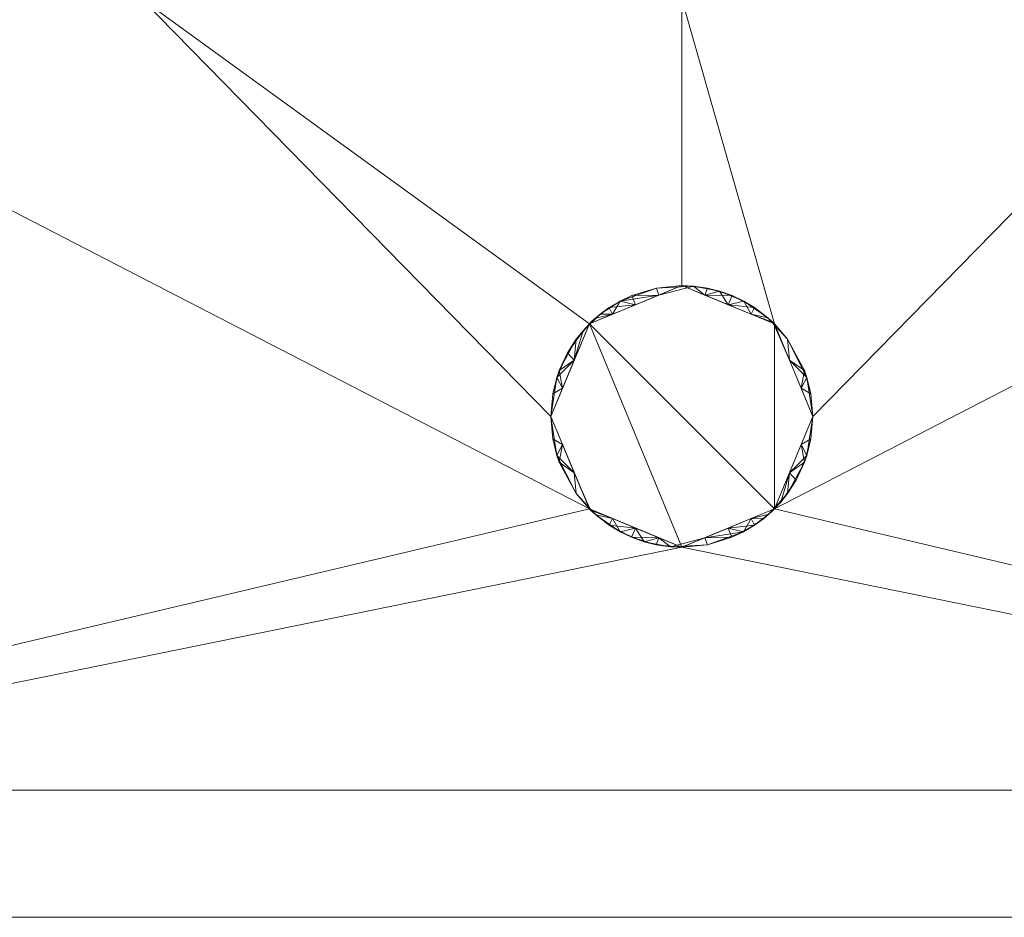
# Model space of a CAD drawing. Header units: millimetres. Extents: x -250 to 250, y 0 to 441.
# Tile 12 of 69: x -89 to 43, y 0 to 120. Entities that reach past the tile are written whole.
import ezdxf

# ---------------------------------------------------------------- set-up
doc = ezdxf.new("R2010")
doc.units = ezdxf.units.MM
doc.layers.add('A-GENM', color=13, linetype='Continuous')

# ---------------------------------------------------------------- blocks, each defined once
blk = doc.blocks.new('MODEL_CCAS0304-1010410R0 - CCAS0304-1010410R0-442511-Preview')
at = {"layer": 'A-GENM', "lineweight": 9}
mesh = blk.add_polyface(dxfattribs=at)
corners = [(247.04, -340.46), (245.16, -170.23), (243.26, 0), (-243.26, 0), (-245.16, -170.23), (-247.04, -340.46), (-244.65, -367.74), (-234.65, -393.21), (-215.31, -412.57), (-190.53, -424.2), (-163.94, -430.7), (-136.8, -434.31), (-109.49, -436.28), (-82.13, -437.29), (-54.76, -437.74), (-27.38, -437.88), (0, -437.9), (27.38, -437.88), (54.76, -437.74), (82.13, -437.29), (109.49, -436.28), (136.8, -434.31), (163.94, -430.7), (190.53, -424.2), (215.31, -412.57), (234.65, -393.21), (244.65, -367.74), (17.5, -67), (12.37, -79.37), (0, -84.5), (-12.37, -79.37), (-17.5, -67), (-12.37, -54.63), (0, -49.5), (12.37, -54.63), (0, -433.45), (-26.9, -433.42), (-53.79, -433.27), (-80.69, -432.8), (-107.56, -431.76), (-134.38, -429.72), (-161.02, -425.96), (-187.05, -419.18), (-211.1, -407.12), (-229.57, -387.57), (-239.12, -362.43), (-241.42, -335.64), (-241.2, -311.85), (-240.96, -288.05), (-240.73, -264.26), (-240.5, -240.46), (-240.27, -216.67), (-240.03, -192.87), (-239.8, -169.08), (-239.57, -145.28), (-236.37, -134.01), (-227.95, -125.86), (-216.63, -122.87), (-144.42, -122.84), (-72.21, -122.84), (0, -122.84), (72.21, -122.84), (144.42, -122.84), (216.63, -122.87), (227.96, -125.86), (236.37, -134.01), (239.57, -145.28), (239.8, -169.08), (240.03, -192.87), (240.27, -216.67), (240.5, -240.46), (240.73, -264.26), (240.96, -288.05), (241.2, -311.85), (241.42, -335.64), (239.12, -362.43), (229.57, -387.57), (211.1, -407.12), (187.05, -419.18), (161.02, -425.96), (134.38, -429.72), (107.56, -431.76), (80.69, -432.8), (53.79, -433.27), (26.9, -433.42)]
mesh.append_faces([[corners[k] for k in face] for face in [(30, 60, 29), (4, 54, 3), (44, 7, 43), (79, 22, 78), (24, 77, 23)]], dxfattribs={"vtx0": -1, "vtx1": -1})
mesh.append_faces([[corners[k] for k in face] for face in [(58, 32, 3, 57)]], dxfattribs={"vtx0": -1, "vtx1": -1, "vtx2": -1})
mesh.append_faces([[corners[k] for k in face] for face in [(3, 55, 56), (3, 32, 33), (5, 46, 47), (62, 34, 27, 61), (2, 65, 66), (33, 2, 3), (1, 69, 70), (71, 0, 1, 70), (0, 71, 72), (0, 74, 75, 26), (10, 41, 42, 9), (9, 42, 43), (11, 40, 41, 10), (12, 39, 40, 11), (39, 12, 13), (23, 77, 78, 22), (26, 75, 76, 25), (77, 24, 25, 76), (17, 83, 84, 16), (83, 17, 18)]], dxfattribs={"vtx0": -1, "vtx2": -1})
mesh.append_faces([[corners[k] for k in face] for face in [(56, 57, 3), (48, 49, 5, 47), (54, 55, 3), (53, 54, 4, 52), (51, 52, 4, 50), (33, 34, 2), (27, 28, 61), (64, 65, 2), (63, 64, 2), (68, 69, 1, 67), (73, 74, 0, 72), (8, 9, 43, 7), (35, 36, 16, 84)]], dxfattribs={"vtx1": -1, "vtx2": -1})
mesh.append_faces([[corners[k] for k in face] for face in [(62, 63, 2, 34)]], dxfattribs={"vtx1": -1, "vtx2": -1, "vtx3": -1})
mesh.append_faces([[corners[k] for k in face] for face in [(58, 59, 31, 32), (30, 31, 59, 60), (28, 29, 60, 61), (49, 50, 4, 5), (66, 67, 1, 2), (5, 6, 45, 46), (6, 7, 44, 45), (37, 38, 14, 15), (36, 37, 15, 16), (13, 14, 38, 39), (21, 22, 79, 80), (20, 21, 80, 81), (81, 82, 19, 20), (18, 19, 82, 83)]], dxfattribs={"vtx1": -1, "vtx3": -1})
mesh = blk.add_polyface(dxfattribs=at)
corners = [(246.22, 0, -3.43), (242.22, 0, -24.39), (236.49, 0, -45.12), (-236.49, 0, -45.12), (-242.23, 0, -24.31), (-246.22, 0, -3.43), (-246.24, 0, -2.7), (-246.08, 0, -1.98), (-245.75, 0, -1.33), (-245.27, 0, -0.77), (-244.67, 0, -0.35), (-243.98, 0, -0.09), (-243.26, 0), (243.26, 0), (243.98, 0, -0.09), (244.67, 0, -0.35), (245.27, 0, -0.77), (245.75, 0, -1.33), (246.08, 0, -1.98), (246.24, 0, -2.7)]
mesh.append_faces([[corners[k] for k in face] for face in [(18, 15, 16, 17)]], dxfattribs={"vtx0": -1})
mesh.append_faces([[corners[k] for k in face] for face in [(4, 5, 12, 3), (1, 2, 13, 0)]], dxfattribs={"vtx1": -1, "vtx2": -1})
mesh.append_faces([[corners[k] for k in face] for face in [(2, 3, 12, 13)]], dxfattribs={"vtx1": -1, "vtx3": -1})
mesh.append_faces([[corners[k] for k in face] for face in [(10, 11, 12, 5), (5, 6, 7, 10), (13, 14, 15, 0), (18, 19, 0, 15)]], dxfattribs={"vtx2": -1, "vtx3": -1})
mesh.append_faces([[corners[k] for k in face] for face in [(7, 8, 9, 10)]], dxfattribs={"vtx3": -1})
mesh = blk.add_polyface(dxfattribs=at)
corners = [(236.49, 0, -45.12), (237.81, -68.77, -45.12), (240.05, -137.51, -45.12), (242.51, -206.24, -45.12), (244.62, -275, -45.12), (214.62, -275, -45.12), (214.62, -17, -45.12), (-214.62, -17, -45.12), (-214.62, -275, -45.12), (-244.62, -275, -45.12), (-242.51, -206.25, -45.12), (-240.05, -137.51, -45.12), (-237.81, -68.77, -45.12), (-236.49, 0, -45.12)]
mesh.append_faces([[corners[k] for k in face] for face in [(5, 2, 3, 4)]], dxfattribs={"vtx0": -1})
mesh.append_faces([[corners[k] for k in face] for face in [(6, 0, 1), (6, 1, 2, 5)]], dxfattribs={"vtx0": -1, "vtx2": -1})
mesh.append_faces([[corners[k] for k in face] for face in [(12, 13, 7)]], dxfattribs={"vtx1": -1, "vtx2": -1})
mesh.append_faces([[corners[k] for k in face] for face in [(6, 7, 13, 0), (11, 12, 7, 8)]], dxfattribs={"vtx1": -1, "vtx3": -1})
mesh.append_faces([[corners[k] for k in face] for face in [(8, 9, 10, 11)]], dxfattribs={"vtx3": -1})
mesh = blk.add_polyface(dxfattribs=at)
corners = [(176.39, -17, -130), (-176.39, -17, -130), (-187.64, -17, -114.68), (-197.74, -17, -98.64), (-206.22, -17, -81.69), (-212.26, -17, -63.8), (-214.62, -17, -45.12), (214.62, -17, -45.12), (211.05, -17, -68.32), (202.27, -17, -90.19), (190.36, -17, -110.64)]
mesh.append_faces([[corners[k] for k in face] for face in [(1, 6, 0)]], dxfattribs={"vtx0": -1, "vtx1": -1})
mesh.append_faces([[corners[k] for k in face] for face in [(7, 10, 0, 6)]], dxfattribs={"vtx0": -1, "vtx2": -1})
mesh.append_faces([[corners[k] for k in face] for face in [(6, 1, 2, 3)]], dxfattribs={"vtx0": -1, "vtx3": -1})
mesh.append_faces([[corners[k] for k in face] for face in [(4, 5, 6, 3)]], dxfattribs={"vtx2": -1})
mesh.append_faces([[corners[k] for k in face] for face in [(7, 8, 9, 10)]], dxfattribs={"vtx3": -1})
mesh = blk.add_polyface(dxfattribs=at)
corners = [(176.39, -275, -130), (-176.39, -275, -130), (-176.39, -17, -130), (176.39, -17, -130)]
mesh.append_faces([[corners[k] for k in face] for face in [(0, 1, 2, 3)]])
mesh = blk.add_polyface(dxfattribs=at)
corners = [(17.5, -67, -10), (12.37, -54.63, -10), (0, -49.5, -10), (-12.37, -54.63, -10), (-17.5, -67, -10), (-12.37, -79.37, -10), (0, -84.5, -10), (12.37, -79.37, -10)]
mesh.append_faces([[corners[k] for k in face] for face in [(4, 5, 3)]], dxfattribs={"vtx1": -1})
mesh.append_faces([[corners[k] for k in face] for face in [(6, 7, 3, 5), (2, 3, 7)]], dxfattribs={"vtx1": -1, "vtx2": -1})
mesh.append_faces([[corners[k] for k in face] for face in [(7, 0, 1, 2)]], dxfattribs={"vtx3": -1})
mesh = blk.add_polyface(dxfattribs=at)
corners = [(-17.5, -67), (-17.5, -67, -2.5), (-17.5, -67, -5), (-17.5, -67, -7.5), (-17.5, -67, -10), (-12.37, -54.63, -10), (0, -49.5, -10), (12.37, -54.63, -10), (17.5, -67, -10), (17.5, -67, -7.5), (17.5, -67, -5), (17.5, -67, -2.5), (17.5, -67), (12.37, -54.63), (0, -49.5), (-12.37, -54.63), (-14.38, -59.47), (14.38, -59.47), (-14.38, -59.47, -10), (14.38, -59.47, -10), (-16.7, -61.78, -3.75), (16.7, -61.78, -3.75), (-15.94, -63.23, -10), (15.94, -63.23, -10), (-14.12, -56.67, -5.49), (-6.19, -52.06), (-6.19, -52.06, -10), (14.12, -56.67, -5.49), (6.19, -52.06), (6.19, -52.06, -10), (-3.41, -49.84, -5), (-9.72, -52.45, -5.84), (9.72, -52.45, -5.84), (3.44, -49.84, -5.09), (-16.39, -60.86, -7.06), (-17.24, -63.99, -6.25), (16.39, -60.86, -7.06), (17.24, -63.99, -6.25), (-15.94, -63.23), (15.94, -63.23), (-15.28, -58.48, -3.01), (-13.22, -55.53, -2.78), (-9.28, -53.34), (-8.25, -51.57, -2.92), (-12.07, -54.32, -4.99), (-10.91, -53.32, -2.68), (-11.62, -53.91, -7.54), (-9.28, -53.34, -10), (-6.7, -50.83, -5.39), (-3.09, -50.78, -10), (14.12, -56.67, -2.3), (11.51, -53.82, -3.13), (8.27, -51.58, -2.91), (5.03, -50.24, -2.51), (1.54, -49.57, -2.63), (3.09, -50.78), (0.01, -49.5, -5.17), (9.28, -53.34), (6.73, -50.84, -5.36), (-3.09, -50.78), (12.2, -54.45, -7.11), (9.28, -53.34, -10), (3.09, -50.78, -10)]
mesh.append_faces([[corners[k] for k in face] for face in [(39, 11, 12)]], dxfattribs={"vtx0": -1})
mesh.append_faces([[corners[k] for k in face] for face in [(19, 60, 7), (13, 50, 17), (59, 54, 14), (42, 43, 25), (26, 31, 47), (49, 48, 26), (14, 54, 55), (6, 56, 49)]], dxfattribs={"vtx0": -1, "vtx1": -1})
mesh.append_faces([[corners[k] for k in face] for face in [(18, 24, 34), (27, 36, 21), (34, 20, 35), (20, 40, 16), (46, 44, 24), (46, 47, 31), (30, 59, 43), (41, 16, 40), (20, 38, 1), (23, 37, 36), (39, 21, 11), (50, 27, 21), (44, 31, 45), (19, 27, 60), (50, 13, 51), (53, 52, 28), (30, 48, 49), (41, 40, 24), (48, 31, 26), (57, 52, 51), (33, 62, 58), (58, 52, 53), (3, 22, 35), (40, 20, 34), (2, 35, 20), (34, 35, 22), (19, 36, 27), (37, 10, 21), (9, 37, 23), (36, 37, 21), (24, 40, 34), (41, 24, 44), (43, 45, 31), (43, 31, 48), (45, 41, 44), (31, 44, 46), (41, 45, 15), (45, 43, 42), (5, 46, 24), (30, 49, 56), (17, 50, 21), (51, 60, 27), (50, 51, 27), (32, 51, 52), (32, 52, 58), (33, 53, 54), (53, 55, 54), (33, 54, 56), (54, 30, 56), (29, 32, 58), (33, 58, 53), (30, 54, 59), (43, 48, 30), (32, 60, 51), (32, 61, 60), (33, 56, 62)]], dxfattribs={"vtx0": -1, "vtx1": -1, "vtx2": -1})
mesh.append_faces([[corners[k] for k in face] for face in [(21, 10, 11), (35, 2, 3), (45, 42, 15), (34, 22, 18), (60, 61, 7), (37, 9, 10), (36, 19, 23), (20, 16, 38), (32, 29, 61), (46, 5, 47), (51, 13, 57), (53, 28, 55)]], dxfattribs={"vtx0": -1, "vtx2": -1})
mesh.append_faces([[corners[k] for k in face] for face in [(0, 1, 38)]], dxfattribs={"vtx1": -1})
mesh.append_faces([[corners[k] for k in face] for face in [(1, 2, 20), (39, 17, 21), (18, 5, 24), (62, 29, 58), (6, 62, 56), (15, 16, 41), (59, 25, 43), (57, 28, 52)]], dxfattribs={"vtx1": -1, "vtx2": -1})
mesh.append_faces([[corners[k] for k in face] for face in [(23, 8, 9), (3, 4, 22)]], dxfattribs={"vtx2": -1})
mesh = blk.add_polyface(dxfattribs=at)
corners = [(-17.5, -67), (-12.37, -79.37), (0, -84.5), (12.37, -79.37), (17.5, -67), (17.5, -67, -2.5), (17.5, -67, -5), (17.5, -67, -7.5), (17.5, -67, -10), (12.37, -79.37, -10), (0, -84.5, -10), (-12.37, -79.37, -10), (-17.5, -67, -10), (-17.5, -67, -7.5), (-17.5, -67, -5), (-17.5, -67, -2.5), (14.38, -74.53), (-14.38, -74.53), (14.38, -74.53, -10), (-14.38, -74.53, -10), (16.7, -72.22, -3.75), (-16.7, -72.22, -3.75), (15.94, -70.77, -10), (-15.94, -70.77, -10), (14.12, -77.33, -5.49), (6.19, -81.94), (6.19, -81.94, -10), (-14.12, -77.33, -5.49), (-6.19, -81.94), (-6.19, -81.94, -10), (3.41, -84.16, -5), (9.72, -81.55, -5.84), (-9.72, -81.55, -5.84), (-3.44, -84.16, -5.09), (16.39, -73.14, -7.06), (17.24, -70.01, -6.25), (-16.39, -73.14, -7.06), (-17.24, -70.01, -6.25), (15.94, -70.77), (-15.94, -70.77), (15.28, -75.52, -3.01), (13.22, -78.47, -2.78), (9.28, -80.66), (8.25, -82.43, -2.92), (12.07, -79.68, -4.99), (10.91, -80.68, -2.68), (11.62, -80.09, -7.54), (9.28, -80.66, -10), (6.7, -83.17, -5.39), (3.09, -83.22, -10), (-14.12, -77.33, -2.3), (-11.51, -80.18, -3.13), (-8.27, -82.42, -2.91), (-5.03, -83.76, -2.51), (-1.54, -84.43, -2.63), (-3.09, -83.22), (-0.01, -84.5, -5.17), (-9.28, -80.66), (-6.73, -83.16, -5.36), (3.09, -83.22), (-12.2, -79.55, -7.11), (-9.28, -80.66, -10), (-3.09, -83.22, -10)]
mesh.append_faces([[corners[k] for k in face] for face in [(39, 15, 0)]], dxfattribs={"vtx0": -1})
mesh.append_faces([[corners[k] for k in face] for face in [(19, 60, 11), (1, 50, 17), (59, 54, 2), (42, 43, 25), (26, 31, 47), (49, 48, 26), (2, 54, 55), (10, 56, 49), (11, 60, 61)]], dxfattribs={"vtx0": -1, "vtx1": -1})
mesh.append_faces([[corners[k] for k in face] for face in [(18, 24, 34), (27, 36, 21), (34, 20, 35), (20, 40, 16), (46, 44, 24), (46, 47, 31), (58, 29, 32), (30, 59, 43), (41, 16, 40), (20, 38, 5), (23, 37, 36), (39, 21, 15), (50, 27, 21), (44, 31, 45), (19, 27, 60), (50, 1, 51), (53, 52, 28), (30, 48, 49), (41, 40, 24), (48, 31, 26), (57, 52, 51), (33, 62, 58), (58, 52, 53), (7, 22, 35), (40, 20, 34), (6, 35, 20), (34, 35, 22), (19, 36, 27), (37, 14, 21), (13, 37, 23), (36, 37, 21), (24, 40, 34), (41, 24, 44), (43, 45, 31), (43, 31, 48), (45, 41, 44), (31, 44, 46), (41, 45, 3), (45, 43, 42), (33, 56, 62), (9, 46, 24), (30, 49, 56), (17, 50, 21), (51, 60, 27), (50, 51, 27), (32, 51, 52), (32, 52, 58), (33, 53, 54), (53, 55, 54), (33, 54, 56), (54, 30, 56), (32, 61, 60), (33, 58, 53), (30, 54, 59), (43, 48, 30), (32, 60, 51)]], dxfattribs={"vtx0": -1, "vtx1": -1, "vtx2": -1})
mesh.append_faces([[corners[k] for k in face] for face in [(21, 14, 15), (35, 6, 7), (45, 42, 3), (34, 22, 18), (37, 13, 14), (36, 19, 23), (20, 16, 38), (46, 9, 47), (51, 1, 57), (53, 28, 55), (32, 29, 61)]], dxfattribs={"vtx0": -1, "vtx2": -1})
mesh.append_faces([[corners[k] for k in face] for face in [(4, 5, 38)]], dxfattribs={"vtx1": -1})
mesh.append_faces([[corners[k] for k in face] for face in [(5, 6, 20), (39, 17, 21), (18, 9, 24), (62, 29, 58), (10, 62, 56), (3, 16, 41), (59, 25, 43), (57, 28, 52)]], dxfattribs={"vtx1": -1, "vtx2": -1})
mesh.append_faces([[corners[k] for k in face] for face in [(23, 12, 13), (7, 8, 22)]], dxfattribs={"vtx2": -1})

msp = doc.modelspace()

# ---------------------------------------------------------------- block references
at = {"layer": 'A-GENM', "lineweight": 9, "rotation": 180}
msp.add_blockref('MODEL_CCAS0304-1010410R0 - CCAS0304-1010410R0-442511-Preview', (0, 0, 800), dxfattribs=at)

doc.saveas('drawing.dxf')
